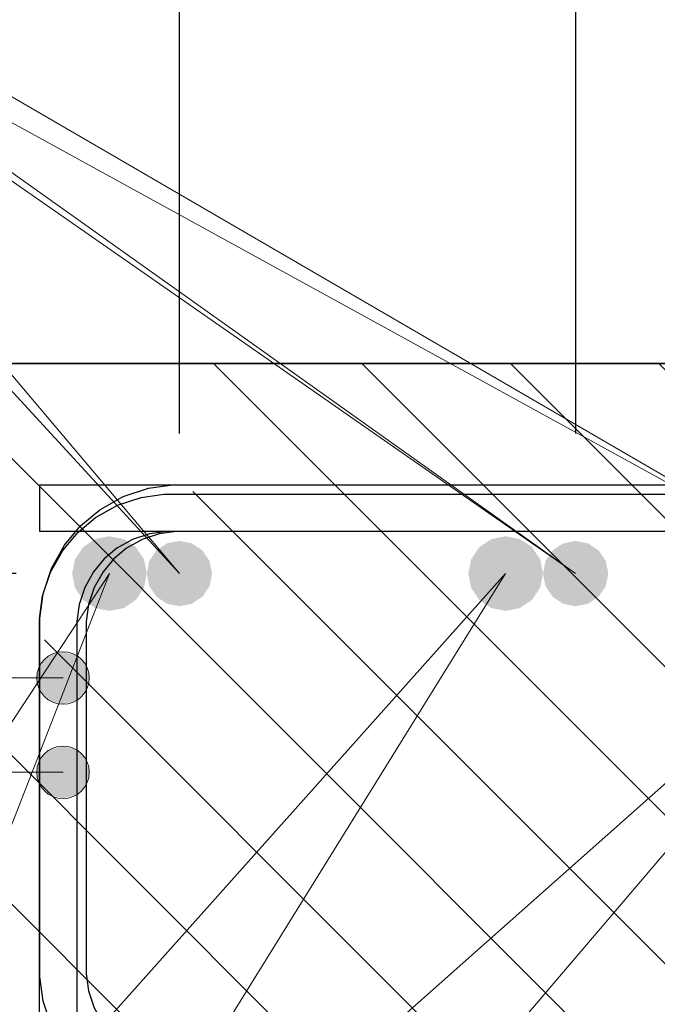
# Model space of a CAD drawing. Header units: metres. Extents: x -38 to 93, y -15 to 21.
# Tile 65 of 152: x 72.151 to 72.288, y 5.469 to 5.68. Entities that reach past the tile are written whole.
import ezdxf

# ---------------------------------------------------------------- set-up
doc = ezdxf.new("R2010")
doc.units = ezdxf.units.M
doc.header["$PDMODE"] = 65
for name, color, linetype, lineweight in [('XR$4$Арм. стержнями верхней зоны', 180, 'Continuous', 35), ('XR$4$Арм.стержн. Арматура края', 96, 'Continuous', 35), ('XR$4$Арм.стержн. Доп. арматура', 180, 'Continuous', 35), ('XR$4$Арм.стержн. Хомут', 240, 'Continuous', 35), ('XR$4$Арм.стержн.горизонт. 1', 180, 'Continuous', 35), ('XR$4$Размерная линия (1)', 7, 'Continuous', 13), ('XR$6$Арм. стержнями верхней зоны', 180, 'Continuous', 35), ('XR$6$Арм.стержн. Арматура края', 96, 'Continuous', 35), ('XR$6$Арм.стержн. Доп. арматура', 180, 'Continuous', 35), ('XR$6$Арм.стержн. Хомут', 240, 'Continuous', 35), ('XR$6$Арм.стержн.горизонт. 1', 180, 'Continuous', 35), ('XR$6$Размерная линия (1)', 7, 'Continuous', 13)]:
    doc.layers.add(name, color=color, linetype=linetype, lineweight=lineweight)
doc.styles.add('ISOCPEUR', font='txt')
doc.dimstyles.new('DIMSTYLE_11', dxfattribs={"dimtxt": 0.03, "dimasz": 0.03, "dimexe": 0, "dimexo": 0, "dimgap": 0.015, "dimtad": 2, "dimdec": 0, "dimlfac": 1000, "dimrnd": 1, "dimzin": 12, "dimdsep": 46, "dimtxsty": 'ISOCPEUR', "dimblk1": 'ALL_ML_STRICH', "dimblk2": 'ALL_ML_STRICH', "dimsah": 1, "dimcen": 0, "dimclrd": 7, "dimclre": 256, "dimclrt": 7, "dimadec": 0, "dimazin": 0, "dimtfac": 1, "dimtdec": 0, "dimtix": 1, "dimtmove": 2, "dimatfit": 3, "dimfxl": 0, "dimtvp": 1.2, "dimtzin": 0, "dimlwd": 0, "dimlwe": -3, "dimarcsym": 0})
doc.dimstyles.new('DIMSTYLE_12', dxfattribs={"dimtxt": 0.03, "dimasz": 0.03, "dimexe": 0, "dimexo": 0, "dimgap": 0.015, "dimtad": 2, "dimdec": 0, "dimlfac": 1000, "dimrnd": 1, "dimzin": 12, "dimdsep": 46, "dimtxsty": 'ISOCPEUR', "dimblk1": 'ALL_ML_STRICH', "dimblk2": 'ALL_ML_STRICH', "dimsah": 1, "dimcen": 0, "dimclrd": 7, "dimclre": 256, "dimclrt": 7, "dimadec": 0, "dimazin": 0, "dimtfac": 1, "dimtdec": 0, "dimtix": 1, "dimtmove": 2, "dimatfit": 3, "dimfxl": 0, "dimtzin": 0, "dimlwd": 0, "dimlwe": -3, "dimarcsym": 0})
doc.dimstyles.new('DIMSTYLE_15', dxfattribs={"dimtxt": 0.03, "dimasz": 0.03, "dimexe": 0, "dimexo": 0, "dimgap": 0.015, "dimtad": 2, "dimdec": 0, "dimlfac": 1000, "dimrnd": 5, "dimzin": 12, "dimdsep": 46, "dimtxsty": 'ISOCPEUR', "dimblk1": 'ALL_ML_STRICH', "dimblk2": 'ALL_ML_STRICH', "dimsah": 1, "dimcen": 0, "dimclrd": 7, "dimclre": 256, "dimclrt": 7, "dimadec": 0, "dimazin": 0, "dimtfac": 1, "dimtdec": 0, "dimtix": 1, "dimtmove": 2, "dimatfit": 3, "dimfxl": 0, "dimtvp": 1.2, "dimtzin": 0, "dimlwd": 0, "dimlwe": -3, "dimarcsym": 0})
doc.dimstyles.new('DIMSTYLE_16', dxfattribs={"dimtxt": 0.03, "dimasz": 0.03, "dimexe": 0, "dimexo": 0, "dimgap": 0.015, "dimtad": 2, "dimdec": 0, "dimlfac": 1000, "dimrnd": 5, "dimzin": 12, "dimdsep": 46, "dimtxsty": 'ISOCPEUR', "dimblk1": 'ALL_ML_STRICH', "dimblk2": 'ALL_ML_STRICH', "dimsah": 1, "dimcen": 0, "dimclrd": 7, "dimclre": 256, "dimclrt": 7, "dimadec": 0, "dimazin": 0, "dimtfac": 1, "dimtdec": 0, "dimtix": 1, "dimtmove": 2, "dimatfit": 3, "dimfxl": 0, "dimtzin": 0, "dimlwd": 0, "dimlwe": -3, "dimarcsym": 0})
pattern_1 = [(135, (0, 0), (-0.031819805, -0.031819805), [0.4, -0.05, 0, -0.05]), (135, (-0.01591, -0.01591), (-0.031819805, -0.031819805), [0.8, -0.1, 0.1, -0.1])]

# ---------------------------------------------------------------- blocks, each defined once
blk = doc.blocks.new('ALL_ML_STRICH')
at = {"color": 0, "linetype": 'ByBlock', "lineweight": -2}
for p, q in [((0, -0.5), (0, 0.5)), ((-0.3, -0.3), (0.3, 0.3)), ((-1, 0), (0.5, 0))]:
    blk.add_line(p, q, dxfattribs=at)
blk = doc.blocks.new('*D177')
at = {"layer": 'DEFPOINTS', "color": 7, "linetype": 'Continuous', "lineweight": 13, "transparency": 33554687}
for p in [(72.13074, 5.69355), (72.13074, 5.60648), (72.18574, 5.57148)]:
    blk.add_point(p, dxfattribs=at)
at = {"layer": 'XR$4$Размерная линия (1)', "color": 9, "linetype": 'Continuous', "lineweight": -2, "true_color": 0xc7c7c7, "transparency": 33554687}
for p, q in [((72.13074, 5.62648), (72.13074, 5.69355)), ((72.18574, 5.59148), (72.18574, 5.69355))]:
    blk.add_line(p, q, dxfattribs=at)
at = {"layer": 'XR$4$Размерная линия (1)', "color": 7, "linetype": 'Continuous', "lineweight": -2, "transparency": 33554687}
blk.add_line((72.13074, 5.69355), (72.18574, 5.69355), dxfattribs=at)
at = {"layer": 'XR$4$Размерная линия (1)', "color": 7, "linetype": 'Continuous', "lineweight": 13, "transparency": 33554687, "xscale": 0.03, "yscale": 0.03, "zscale": 0.03, "rotation": 180}
blk.add_blockref('ALL_ML_STRICH', (72.13074, 5.69355), dxfattribs=at)
at = {"layer": 'XR$4$Размерная линия (1)', "color": 7, "linetype": 'Continuous', "lineweight": 13, "transparency": 33554687, "xscale": 0.03, "yscale": 0.03, "zscale": 0.03}
blk.add_blockref('ALL_ML_STRICH', (72.18574, 5.69355), dxfattribs=at)
at = {"layer": 'XR$4$Размерная линия (1)', "color": 7, "linetype": 'Continuous', "lineweight": 13, "transparency": 33554687, "insert": (72.21201, 5.76742), "char_height": 0.03, "width": 0.06, "attachment_point": 5, "style": 'ISOCPEUR'}
blk.add_mtext('\\A1;{55}', dxfattribs=at)
blk = doc.blocks.new('*D178')
at = {"layer": 'DEFPOINTS', "color": 7, "linetype": 'Continuous', "lineweight": 13, "transparency": 33554687}
for p in [(72.18574, 5.69355), (72.18574, 5.57148), (72.27066, 5.57148)]:
    blk.add_point(p, dxfattribs=at)
at = {"layer": 'XR$4$Размерная линия (1)', "color": 9, "linetype": 'Continuous', "lineweight": -2, "true_color": 0xc7c7c7, "transparency": 33554687}
for p, q in [((72.18574, 5.59148), (72.18574, 5.69355)), ((72.27066, 5.59148), (72.27066, 5.69355))]:
    blk.add_line(p, q, dxfattribs=at)
at = {"layer": 'XR$4$Размерная линия (1)', "color": 7, "linetype": 'Continuous', "lineweight": -2, "transparency": 33554687}
blk.add_line((72.18574, 5.69355), (72.27066, 5.69355), dxfattribs=at)
at = {"layer": 'XR$4$Размерная линия (1)', "color": 7, "linetype": 'Continuous', "lineweight": 13, "transparency": 33554687, "xscale": 0.03, "yscale": 0.03, "zscale": 0.03, "rotation": 180}
blk.add_blockref('ALL_ML_STRICH', (72.18574, 5.69355), dxfattribs=at)
at = {"layer": 'XR$4$Размерная линия (1)', "color": 7, "linetype": 'Continuous', "lineweight": 13, "transparency": 33554687, "xscale": 0.03, "yscale": 0.03, "zscale": 0.03}
blk.add_blockref('ALL_ML_STRICH', (72.27066, 5.69355), dxfattribs=at)
at = {"layer": 'XR$4$Размерная линия (1)', "color": 7, "linetype": 'Continuous', "lineweight": 13, "transparency": 33554687, "insert": (72.2297, 5.71605), "char_height": 0.03, "width": 0.06, "attachment_point": 5, "style": 'ISOCPEUR'}
blk.add_mtext('\\A1;{85}', dxfattribs=at)
blk = doc.blocks.new('*D179')
at = {"layer": 'DEFPOINTS', "color": 7, "linetype": 'Continuous', "lineweight": 13, "transparency": 33554687}
for p in [(72.27066, 5.69355), (72.27066, 5.57148), (72.32574, 5.57148)]:
    blk.add_point(p, dxfattribs=at)
at = {"layer": 'XR$4$Размерная линия (1)', "color": 9, "linetype": 'Continuous', "lineweight": -2, "true_color": 0xc7c7c7, "transparency": 33554687}
for p, q in [((72.27066, 5.59148), (72.27066, 5.69355)), ((72.32574, 5.59148), (72.32574, 5.69355))]:
    blk.add_line(p, q, dxfattribs=at)
at = {"layer": 'XR$4$Размерная линия (1)', "color": 7, "linetype": 'Continuous', "lineweight": -2, "transparency": 33554687}
blk.add_line((72.27066, 5.69355), (72.32574, 5.69355), dxfattribs=at)
at = {"layer": 'XR$4$Размерная линия (1)', "color": 7, "linetype": 'Continuous', "lineweight": 13, "transparency": 33554687, "xscale": 0.03, "yscale": 0.03, "zscale": 0.03, "rotation": 180}
blk.add_blockref('ALL_ML_STRICH', (72.27066, 5.69355), dxfattribs=at)
at = {"layer": 'XR$4$Размерная линия (1)', "color": 7, "linetype": 'Continuous', "lineweight": 13, "transparency": 33554687, "xscale": 0.03, "yscale": 0.03, "zscale": 0.03}
blk.add_blockref('ALL_ML_STRICH', (72.32574, 5.69355), dxfattribs=at)
at = {"layer": 'XR$4$Размерная линия (1)', "color": 7, "linetype": 'Continuous', "lineweight": 13, "transparency": 33554687, "insert": (72.36426, 5.71675), "char_height": 0.03, "width": 0.06, "attachment_point": 5, "style": 'ISOCPEUR'}
blk.add_mtext('\\A1;{55}', dxfattribs=at)
blk = doc.blocks.new('*D277')
at = {"layer": 'DEFPOINTS', "color": 7, "linetype": 'Continuous', "lineweight": 13, "transparency": 33554687}
for p in [(72.1707, 5.56148), (72.08543, 5.44148), (72.1707, 5.44148)]:
    blk.add_point(p, dxfattribs=at)
at = {"layer": 'XR$4$Размерная линия (1)', "color": 9, "linetype": 'Continuous', "lineweight": -2, "true_color": 0xc7c7c7, "transparency": 33554687}
for p, q in [((72.1507, 5.56148), (72.08543, 5.56148)), ((72.1507, 5.44148), (72.08543, 5.44148))]:
    blk.add_line(p, q, dxfattribs=at)
at = {"layer": 'XR$4$Размерная линия (1)', "color": 7, "linetype": 'Continuous', "lineweight": -2, "transparency": 33554687}
blk.add_line((72.08543, 5.44148), (72.08543, 5.56148), dxfattribs=at)
at = {"layer": 'XR$4$Размерная линия (1)', "color": 7, "linetype": 'Continuous', "lineweight": 13, "transparency": 33554687, "xscale": 0.03, "yscale": 0.03, "zscale": 0.03}
for p, rotation in [((72.08543, 5.56148), 90), ((72.08543, 5.44148), 270)]:
    blk.add_blockref('ALL_ML_STRICH', p, dxfattribs=dict(at, rotation=rotation))
at = {"layer": 'XR$4$Размерная линия (1)', "color": 7, "linetype": 'Continuous', "lineweight": 13, "transparency": 33554687, "insert": (72.06293, 5.50598), "char_height": 0.03, "width": 0.09, "attachment_point": 5, "rotation": 90, "style": 'ISOCPEUR'}
blk.add_mtext('\\A1;{120}', dxfattribs=at)
blk = doc.blocks.new('*D278')
at = {"layer": 'DEFPOINTS', "color": 7, "linetype": 'Continuous', "lineweight": 13, "transparency": 33554687}
for p in [(72.13074, 5.60648), (72.08543, 5.56148), (72.1707, 5.56148)]:
    blk.add_point(p, dxfattribs=at)
at = {"layer": 'XR$4$Размерная линия (1)', "color": 9, "linetype": 'Continuous', "lineweight": -2, "true_color": 0xc7c7c7, "transparency": 33554687}
for p, q in [((72.11074, 5.60648), (72.08543, 5.60648)), ((72.1507, 5.56148), (72.08543, 5.56148))]:
    blk.add_line(p, q, dxfattribs=at)
at = {"layer": 'XR$4$Размерная линия (1)', "color": 7, "linetype": 'Continuous', "lineweight": -2, "transparency": 33554687}
blk.add_line((72.08543, 5.56148), (72.08543, 5.60648), dxfattribs=at)
at = {"layer": 'XR$4$Размерная линия (1)', "color": 7, "linetype": 'Continuous', "lineweight": 13, "transparency": 33554687, "xscale": 0.03, "yscale": 0.03, "zscale": 0.03}
for p, rotation in [((72.08543, 5.60648), 90), ((72.08543, 5.56148), 270)]:
    blk.add_blockref('ALL_ML_STRICH', p, dxfattribs=dict(at, rotation=rotation))
at = {"layer": 'XR$4$Размерная линия (1)', "color": 7, "linetype": 'Continuous', "lineweight": 13, "transparency": 33554687, "insert": (72.06303, 5.64877), "char_height": 0.03, "width": 0.06, "attachment_point": 5, "rotation": 90, "style": 'ISOCPEUR'}
blk.add_mtext('\\A1;{45}', dxfattribs=at)
blk = doc.blocks.new('*D772')
at = {"layer": 'DEFPOINTS', "color": 7, "linetype": 'Continuous', "lineweight": 13, "transparency": 33554687}
for p in [(72.13074, 5.69355), (72.13074, 5.60648), (72.18574, 5.57148)]:
    blk.add_point(p, dxfattribs=at)
at = {"layer": 'XR$6$Размерная линия (1)', "color": 9, "linetype": 'Continuous', "lineweight": -2, "true_color": 0xc7c7c7, "transparency": 33554687}
for p, q in [((72.13074, 5.62648), (72.13074, 5.69355)), ((72.18574, 5.59148), (72.18574, 5.69355))]:
    blk.add_line(p, q, dxfattribs=at)
at = {"layer": 'XR$6$Размерная линия (1)', "color": 7, "linetype": 'Continuous', "lineweight": -2, "transparency": 33554687}
blk.add_line((72.13074, 5.69355), (72.18574, 5.69355), dxfattribs=at)
at = {"layer": 'XR$6$Размерная линия (1)', "color": 7, "linetype": 'Continuous', "lineweight": 13, "transparency": 33554687, "xscale": 0.03, "yscale": 0.03, "zscale": 0.03, "rotation": 180}
blk.add_blockref('ALL_ML_STRICH', (72.13074, 5.69355), dxfattribs=at)
at = {"layer": 'XR$6$Размерная линия (1)', "color": 7, "linetype": 'Continuous', "lineweight": 13, "transparency": 33554687, "xscale": 0.03, "yscale": 0.03, "zscale": 0.03}
blk.add_blockref('ALL_ML_STRICH', (72.18574, 5.69355), dxfattribs=at)
at = {"layer": 'XR$6$Размерная линия (1)', "color": 7, "linetype": 'Continuous', "lineweight": 13, "transparency": 33554687, "insert": (72.21201, 5.76742), "char_height": 0.03, "width": 0.06, "attachment_point": 5, "style": 'ISOCPEUR'}
blk.add_mtext('\\A1;{55}', dxfattribs=at)
blk = doc.blocks.new('*D773')
at = {"layer": 'DEFPOINTS', "color": 7, "linetype": 'Continuous', "lineweight": 13, "transparency": 33554687}
for p in [(72.18574, 5.69355), (72.18574, 5.57148), (72.27066, 5.57148)]:
    blk.add_point(p, dxfattribs=at)
at = {"layer": 'XR$6$Размерная линия (1)', "color": 9, "linetype": 'Continuous', "lineweight": -2, "true_color": 0xc7c7c7, "transparency": 33554687}
for p, q in [((72.18574, 5.59148), (72.18574, 5.69355)), ((72.27066, 5.59148), (72.27066, 5.69355))]:
    blk.add_line(p, q, dxfattribs=at)
at = {"layer": 'XR$6$Размерная линия (1)', "color": 7, "linetype": 'Continuous', "lineweight": -2, "transparency": 33554687}
blk.add_line((72.18574, 5.69355), (72.27066, 5.69355), dxfattribs=at)
at = {"layer": 'XR$6$Размерная линия (1)', "color": 7, "linetype": 'Continuous', "lineweight": 13, "transparency": 33554687, "xscale": 0.03, "yscale": 0.03, "zscale": 0.03, "rotation": 180}
blk.add_blockref('ALL_ML_STRICH', (72.18574, 5.69355), dxfattribs=at)
at = {"layer": 'XR$6$Размерная линия (1)', "color": 7, "linetype": 'Continuous', "lineweight": 13, "transparency": 33554687, "xscale": 0.03, "yscale": 0.03, "zscale": 0.03}
blk.add_blockref('ALL_ML_STRICH', (72.27066, 5.69355), dxfattribs=at)
at = {"layer": 'XR$6$Размерная линия (1)', "color": 7, "linetype": 'Continuous', "lineweight": 13, "transparency": 33554687, "insert": (72.2297, 5.71605), "char_height": 0.03, "width": 0.06, "attachment_point": 5, "style": 'ISOCPEUR'}
blk.add_mtext('\\A1;{85}', dxfattribs=at)
blk = doc.blocks.new('*D774')
at = {"layer": 'DEFPOINTS', "color": 7, "linetype": 'Continuous', "lineweight": 13, "transparency": 33554687}
for p in [(72.27066, 5.69355), (72.27066, 5.57148), (72.32574, 5.57148)]:
    blk.add_point(p, dxfattribs=at)
at = {"layer": 'XR$6$Размерная линия (1)', "color": 9, "linetype": 'Continuous', "lineweight": -2, "true_color": 0xc7c7c7, "transparency": 33554687}
for p, q in [((72.27066, 5.59148), (72.27066, 5.69355)), ((72.32574, 5.59148), (72.32574, 5.69355))]:
    blk.add_line(p, q, dxfattribs=at)
at = {"layer": 'XR$6$Размерная линия (1)', "color": 7, "linetype": 'Continuous', "lineweight": -2, "transparency": 33554687}
blk.add_line((72.27066, 5.69355), (72.32574, 5.69355), dxfattribs=at)
at = {"layer": 'XR$6$Размерная линия (1)', "color": 7, "linetype": 'Continuous', "lineweight": 13, "transparency": 33554687, "xscale": 0.03, "yscale": 0.03, "zscale": 0.03, "rotation": 180}
blk.add_blockref('ALL_ML_STRICH', (72.27066, 5.69355), dxfattribs=at)
at = {"layer": 'XR$6$Размерная линия (1)', "color": 7, "linetype": 'Continuous', "lineweight": 13, "transparency": 33554687, "xscale": 0.03, "yscale": 0.03, "zscale": 0.03}
blk.add_blockref('ALL_ML_STRICH', (72.32574, 5.69355), dxfattribs=at)
at = {"layer": 'XR$6$Размерная линия (1)', "color": 7, "linetype": 'Continuous', "lineweight": 13, "transparency": 33554687, "insert": (72.36426, 5.71675), "char_height": 0.03, "width": 0.06, "attachment_point": 5, "style": 'ISOCPEUR'}
blk.add_mtext('\\A1;{55}', dxfattribs=at)
blk = doc.blocks.new('*D861')
at = {"layer": 'DEFPOINTS', "color": 7, "linetype": 'Continuous', "lineweight": 13, "transparency": 33554687}
for p in [(72.1707, 5.56148), (72.08543, 5.44148), (72.1707, 5.44148)]:
    blk.add_point(p, dxfattribs=at)
at = {"layer": 'XR$6$Размерная линия (1)', "color": 9, "linetype": 'Continuous', "lineweight": -2, "true_color": 0xc7c7c7, "transparency": 33554687}
for p, q in [((72.1507, 5.56148), (72.08543, 5.56148)), ((72.1507, 5.44148), (72.08543, 5.44148))]:
    blk.add_line(p, q, dxfattribs=at)
at = {"layer": 'XR$6$Размерная линия (1)', "color": 7, "linetype": 'Continuous', "lineweight": -2, "transparency": 33554687}
blk.add_line((72.08543, 5.44148), (72.08543, 5.56148), dxfattribs=at)
at = {"layer": 'XR$6$Размерная линия (1)', "color": 7, "linetype": 'Continuous', "lineweight": 13, "transparency": 33554687, "xscale": 0.03, "yscale": 0.03, "zscale": 0.03}
for p, rotation in [((72.08543, 5.56148), 90), ((72.08543, 5.44148), 270)]:
    blk.add_blockref('ALL_ML_STRICH', p, dxfattribs=dict(at, rotation=rotation))
at = {"layer": 'XR$6$Размерная линия (1)', "color": 7, "linetype": 'Continuous', "lineweight": 13, "transparency": 33554687, "insert": (72.06293, 5.50598), "char_height": 0.03, "width": 0.09, "attachment_point": 5, "rotation": 90, "style": 'ISOCPEUR'}
blk.add_mtext('\\A1;{120}', dxfattribs=at)
blk = doc.blocks.new('*D862')
at = {"layer": 'DEFPOINTS', "color": 7, "linetype": 'Continuous', "lineweight": 13, "transparency": 33554687}
for p in [(72.13074, 5.60648), (72.08543, 5.56148), (72.1707, 5.56148)]:
    blk.add_point(p, dxfattribs=at)
at = {"layer": 'XR$6$Размерная линия (1)', "color": 9, "linetype": 'Continuous', "lineweight": -2, "true_color": 0xc7c7c7, "transparency": 33554687}
for p, q in [((72.11074, 5.60648), (72.08543, 5.60648)), ((72.1507, 5.56148), (72.08543, 5.56148))]:
    blk.add_line(p, q, dxfattribs=at)
at = {"layer": 'XR$6$Размерная линия (1)', "color": 7, "linetype": 'Continuous', "lineweight": -2, "transparency": 33554687}
blk.add_line((72.08543, 5.56148), (72.08543, 5.60648), dxfattribs=at)
at = {"layer": 'XR$6$Размерная линия (1)', "color": 7, "linetype": 'Continuous', "lineweight": 13, "transparency": 33554687, "xscale": 0.03, "yscale": 0.03, "zscale": 0.03}
for p, rotation in [((72.08543, 5.60648), 90), ((72.08543, 5.56148), 270)]:
    blk.add_blockref('ALL_ML_STRICH', p, dxfattribs=dict(at, rotation=rotation))
at = {"layer": 'XR$6$Размерная линия (1)', "color": 7, "linetype": 'Continuous', "lineweight": 13, "transparency": 33554687, "insert": (72.06303, 5.64877), "char_height": 0.03, "width": 0.06, "attachment_point": 5, "rotation": 90, "style": 'ISOCPEUR'}
blk.add_mtext('\\A1;{45}', dxfattribs=at)

msp = doc.modelspace()

# ---------------------------------------------------------------- hatches: boundary and pattern name
at = {"linetype": 'Continuous', "lineweight": 25, "transparency": 33554687}
h = msp.add_hatch(dxfattribs=at)
h.set_pattern_fill('__________540', scale=0.015, style=0, pattern_type=2)
h.set_pattern_definition(pattern_1)
h.paths.add_polyline_path([(72.38074, 5.60648), (72.13074, 5.60648), (72.13074, 5.30648), (72.38074, 5.30648)], flags=0)
h = msp.add_hatch(dxfattribs=at)
h.set_pattern_fill('__________540', scale=0.015, style=0, pattern_type=2)
h.set_pattern_definition(pattern_1)
h.paths.add_polyline_path([(72.38074, 5.60648), (72.13074, 5.60648), (72.13074, 5.30648), (72.38074, 5.30648)], flags=0)
at = {"layer": 'XR$4$Арм.стержн. Арматура края', "linetype": 'Continuous', "lineweight": 13, "transparency": 33554687}
for points in [[(72.15793, 5.52373), (72.16074, 5.51327), (72.16074, 5.52452)], [(72.16074, 5.52452), (72.16074, 5.51327), (72.16355, 5.51406)], [(72.16074, 5.52452), (72.16355, 5.51406), (72.16355, 5.52373)], [(72.1559, 5.51608), (72.1559, 5.52171), (72.15511, 5.5189)], [(72.1559, 5.52171), (72.15793, 5.51406), (72.15793, 5.52373)], [(72.1559, 5.52171), (72.1559, 5.51608), (72.15793, 5.51406)], [(72.15793, 5.52373), (72.15793, 5.51406), (72.16074, 5.51327)], [(72.16355, 5.52373), (72.16355, 5.51406), (72.16558, 5.51608)], [(72.16355, 5.52373), (72.16558, 5.51608), (72.16558, 5.52171)], [(72.16558, 5.52171), (72.16558, 5.51608), (72.16636, 5.5189)]]:
    msp.add_hatch(color=7, dxfattribs=at).paths.add_polyline_path(points)
at = {"layer": 'XR$4$Арм.стержн. Доп. арматура', "linetype": 'Continuous', "lineweight": 50, "transparency": 33554687}
for points in [[(72.1927, 5.56148), (72.19217, 5.56416), (72.19065, 5.56643), (72.18838, 5.56795), (72.1857, 5.56848), (72.18302, 5.56795), (72.18075, 5.56643), (72.17923, 5.56416), (72.1787, 5.56148), (72.17923, 5.5588), (72.18075, 5.55653), (72.18302, 5.55501), (72.1857, 5.55448), (72.18838, 5.55501), (72.19065, 5.55653), (72.19217, 5.5588)], [(72.27763, 5.56148), (72.27709, 5.56416), (72.27557, 5.56643), (72.2733, 5.56795), (72.27063, 5.56848), (72.26795, 5.56795), (72.26568, 5.56643), (72.26416, 5.56416), (72.26363, 5.56148), (72.26416, 5.5588), (72.26568, 5.55653), (72.26795, 5.55501), (72.27063, 5.55448), (72.2733, 5.55501), (72.27557, 5.55653), (72.27709, 5.5588)]]:
    msp.add_hatch(color=7, dxfattribs=at).paths.add_polyline_path(points)
at = {"layer": 'XR$4$Арм.стержн.горизонт. 1', "linetype": 'Continuous', "lineweight": 50, "transparency": 33554687}
for points in [[(72.1787, 5.56148), (72.17809, 5.56454), (72.17636, 5.56714), (72.17376, 5.56887), (72.1707, 5.56948), (72.16764, 5.56887), (72.16504, 5.56714), (72.16331, 5.56454), (72.1627, 5.56148), (72.16331, 5.55842), (72.16504, 5.55582), (72.16764, 5.55409), (72.1707, 5.55348), (72.17376, 5.55409), (72.17636, 5.55582), (72.17809, 5.55842)], [(72.26363, 5.56148), (72.26302, 5.56454), (72.26128, 5.56714), (72.25869, 5.56887), (72.25563, 5.56948), (72.25256, 5.56887), (72.24997, 5.56714), (72.24823, 5.56454), (72.24763, 5.56148), (72.24823, 5.55842), (72.24997, 5.55582), (72.25256, 5.55409), (72.25563, 5.55348), (72.25869, 5.55409), (72.26128, 5.55582), (72.26302, 5.55842)]]:
    msp.add_hatch(color=7, dxfattribs=at).paths.add_polyline_path(points)
at = {"layer": 'XR$6$Арм.стержн. Арматура края', "linetype": 'Continuous', "lineweight": 13, "transparency": 33554687}
for points in [[(72.1559, 5.54192), (72.15793, 5.53427), (72.15793, 5.54395)], [(72.15793, 5.54395), (72.16074, 5.53348), (72.16074, 5.54473)], [(72.15793, 5.54395), (72.15793, 5.53427), (72.16074, 5.53348)], [(72.16074, 5.54473), (72.16074, 5.53348), (72.16355, 5.53427)], [(72.16074, 5.54473), (72.16355, 5.53427), (72.16355, 5.54395)], [(72.16355, 5.54395), (72.16355, 5.53427), (72.16558, 5.5363)], [(72.16355, 5.54395), (72.16558, 5.5363), (72.16558, 5.54192)], [(72.1559, 5.5363), (72.1559, 5.54192), (72.15511, 5.53911)], [(72.1559, 5.54192), (72.1559, 5.5363), (72.15793, 5.53427)], [(72.16558, 5.54192), (72.16558, 5.5363), (72.16636, 5.53911)]]:
    msp.add_hatch(color=7, dxfattribs=at).paths.add_polyline_path(points)
at = {"layer": 'XR$6$Арм.стержн. Доп. арматура', "linetype": 'Continuous', "lineweight": 50, "transparency": 33554687}
for points in [[(72.1927, 5.56148), (72.19217, 5.56416), (72.19065, 5.56643), (72.18838, 5.56795), (72.1857, 5.56848), (72.18302, 5.56795), (72.18075, 5.56643), (72.17923, 5.56416), (72.1787, 5.56148), (72.17923, 5.5588), (72.18075, 5.55653), (72.18302, 5.55501), (72.1857, 5.55448), (72.18838, 5.55501), (72.19065, 5.55653), (72.19217, 5.5588)], [(72.27763, 5.56148), (72.27709, 5.56416), (72.27557, 5.56643), (72.2733, 5.56795), (72.27063, 5.56848), (72.26795, 5.56795), (72.26568, 5.56643), (72.26416, 5.56416), (72.26363, 5.56148), (72.26416, 5.5588), (72.26568, 5.55653), (72.26795, 5.55501), (72.27063, 5.55448), (72.2733, 5.55501), (72.27557, 5.55653), (72.27709, 5.5588)]]:
    msp.add_hatch(color=7, dxfattribs=at).paths.add_polyline_path(points)
at = {"layer": 'XR$6$Арм.стержн.горизонт. 1', "linetype": 'Continuous', "lineweight": 50, "transparency": 33554687}
for points in [[(72.1787, 5.56148), (72.17809, 5.56454), (72.17636, 5.56714), (72.17376, 5.56887), (72.1707, 5.56948), (72.16764, 5.56887), (72.16504, 5.56714), (72.16331, 5.56454), (72.1627, 5.56148), (72.16331, 5.55842), (72.16504, 5.55582), (72.16764, 5.55409), (72.1707, 5.55348), (72.17376, 5.55409), (72.17636, 5.55582), (72.17809, 5.55842)], [(72.26363, 5.56148), (72.26302, 5.56454), (72.26128, 5.56714), (72.25869, 5.56887), (72.25563, 5.56948), (72.25256, 5.56887), (72.24997, 5.56714), (72.24823, 5.56454), (72.24763, 5.56148), (72.24823, 5.55842), (72.24997, 5.55582), (72.25256, 5.55409), (72.25563, 5.55348), (72.25869, 5.55409), (72.26128, 5.55582), (72.26302, 5.55842)]]:
    msp.add_hatch(color=7, dxfattribs=at).paths.add_polyline_path(points)

# ---------------------------------------------------------------- linework, layer by layer
at = {"color": 7, "linetype": 'Continuous', "lineweight": 35, "transparency": 33554687}
msp.add_line((72.38074, 5.60648), (72.13074, 5.60648), dxfattribs=at)
msp.add_line((72.38074, 5.60648), (72.13074, 5.60648), dxfattribs=at)
at = {"layer": 'XR$4$Арм. стержнями верхней зоны', "color": 4, "linetype": 'Continuous', "lineweight": 25, "transparency": 33554687}
msp.add_lwpolyline([(72.15574, 5.58048), (72.56791, 5.58048), (72.56791, 5.57048), (72.15574, 5.57048), (72.15574, 5.58048)], dxfattribs=at)
at = {"layer": 'XR$4$Арм.стержн. Арматура края', "color": 7, "linetype": 'Continuous', "lineweight": 13, "transparency": 33554687}
for p, q in [((72.16074, 5.52452), (72.16074, 5.52452)), ((72.01496, 5.5189), (72.16074, 5.5189)), ((72.15511, 5.5189), (72.15511, 5.5189)), ((72.16636, 5.5189), (72.16636, 5.5189)), ((72.16074, 5.51327), (72.16074, 5.51327))]:
    msp.add_line(p, q, dxfattribs=at)
at = {"layer": 'XR$4$Арм.стержн. Арматура края', "color": 4, "linetype": 'Continuous', "lineweight": 25, "transparency": 33554687}
for points in [[(72.56791, 5.44648), (72.1843, 5.44648), (72.17909, 5.44721), (72.17365, 5.449), (72.16864, 5.45181), (72.16451, 5.45525), (72.16106, 5.45938), (72.15826, 5.46439), (72.15646, 5.46983), (72.15574, 5.47505), (72.15574, 5.55192), (72.15646, 5.55713), (72.15826, 5.56257), (72.16106, 5.56758), (72.16451, 5.57171), (72.16864, 5.57516), (72.17365, 5.57796), (72.17909, 5.57976), (72.1843, 5.58048), (72.56791, 5.58048)], [(72.56791, 5.57048), (72.185, 5.57048), (72.18136, 5.56998), (72.17769, 5.56877), (72.17434, 5.56689), (72.17161, 5.56461), (72.16933, 5.56188), (72.16745, 5.55853), (72.16624, 5.55486), (72.16574, 5.55122), (72.16574, 5.47574), (72.16624, 5.4721), (72.16745, 5.46844), (72.16933, 5.46508), (72.17161, 5.46235), (72.17434, 5.46008), (72.17769, 5.4582), (72.18136, 5.45699), (72.185, 5.45648), (72.56791, 5.45648)]]:
    msp.add_lwpolyline(points, dxfattribs=at)
at = {"layer": 'XR$4$Арм.стержн. Арматура края', "color": 7, "linetype": 'Continuous', "lineweight": 13, "transparency": 33554687}
msp.add_circle((72.16074, 5.5189), 0.00563, dxfattribs=at)
at = {"layer": 'XR$4$Арм.стержн. Доп. арматура', "color": 7, "linetype": 'Continuous', "lineweight": 13, "transparency": 33554687}
for q in [(72.3257, 5.56148), (72.1857, 5.56148), (72.27063, 5.56148)]:
    msp.add_line((72.02524, 5.73592), q, dxfattribs=at)
at = {"layer": 'XR$4$Арм.стержн. Хомут', "color": 40, "linetype": 'Continuous', "lineweight": 25, "transparency": 33554687}
for points in [[(72.1557, 5.35433), (72.1557, 5.5518), (72.15638, 5.55668), (72.15805, 5.56176), (72.16067, 5.56644), (72.16389, 5.57029), (72.16774, 5.57351), (72.17242, 5.57613), (72.1775, 5.5778), (72.18238, 5.57848), (72.32906, 5.57848), (72.33394, 5.5778), (72.33902, 5.57613), (72.3437, 5.57351), (72.34755, 5.57029), (72.35077, 5.56644), (72.35339, 5.56176), (72.35506, 5.55668), (72.35574, 5.5518), (72.35574, 5.35816)], [(72.1557, 5.35433), (72.1557, 5.5518), (72.15638, 5.55668), (72.15805, 5.56176), (72.16067, 5.56644), (72.16389, 5.57029), (72.16774, 5.57351), (72.17242, 5.57613), (72.1775, 5.5778), (72.18238, 5.57848), (72.32906, 5.57848), (72.33394, 5.5778), (72.33902, 5.57613), (72.3437, 5.57351), (72.34755, 5.57029), (72.35077, 5.56644), (72.35339, 5.56176), (72.35506, 5.55668), (72.35574, 5.5518), (72.35574, 5.35816)], [(72.34774, 5.35871), (72.34774, 5.55125), (72.34724, 5.55487), (72.34603, 5.55853), (72.34415, 5.56188), (72.34187, 5.56461), (72.33914, 5.56689), (72.33579, 5.56877), (72.33212, 5.56998), (72.32851, 5.57048), (72.18293, 5.57048), (72.17932, 5.56998), (72.17565, 5.56877), (72.1723, 5.56689), (72.16957, 5.56461), (72.16729, 5.56188), (72.16541, 5.55853), (72.1642, 5.55487), (72.1637, 5.55125), (72.1637, 5.35489)], [(72.34774, 5.35871), (72.34774, 5.55125), (72.34724, 5.55487), (72.34603, 5.55853), (72.34415, 5.56188), (72.34187, 5.56461), (72.33914, 5.56689), (72.33579, 5.56877), (72.33212, 5.56998), (72.32851, 5.57048), (72.18293, 5.57048), (72.17932, 5.56998), (72.17565, 5.56877), (72.1723, 5.56689), (72.16957, 5.56461), (72.16729, 5.56188), (72.16541, 5.55853), (72.1642, 5.55487), (72.1637, 5.55125), (72.1637, 5.35489)]]:
    msp.add_lwpolyline(points, dxfattribs=at)
at = {"layer": 'XR$4$Арм.стержн.горизонт. 1', "color": 7, "linetype": 'Continuous', "lineweight": 13, "transparency": 33554687}
for q in [(72.1707, 5.56148), (72.3407, 5.56148), (72.25563, 5.56148)]:
    msp.add_line((71.93277, 5.20031), q, dxfattribs=at)
at = {"layer": 'XR$6$Арм. стержнями верхней зоны', "color": 4, "linetype": 'Continuous', "lineweight": 25, "transparency": 33554687}
msp.add_lwpolyline([(72.15574, 5.58048), (72.56791, 5.58048), (72.56791, 5.57048), (72.15574, 5.57048), (72.15574, 5.58048)], dxfattribs=at)
at = {"layer": 'XR$6$Арм.стержн. Арматура края', "color": 7, "linetype": 'Continuous', "lineweight": 13, "transparency": 33554687}
for p, q in [((72.16074, 5.54473), (72.16074, 5.54473)), ((72.01922, 5.53911), (72.16074, 5.53911)), ((72.15511, 5.53911), (72.15511, 5.53911)), ((72.16636, 5.53911), (72.16636, 5.53911)), ((72.16074, 5.53348), (72.16074, 5.53348))]:
    msp.add_line(p, q, dxfattribs=at)
at = {"layer": 'XR$6$Арм.стержн. Арматура края', "color": 4, "linetype": 'Continuous', "lineweight": 25, "transparency": 33554687}
for points in [[(72.56791, 5.44648), (72.1843, 5.44648), (72.17909, 5.44721), (72.17365, 5.449), (72.16864, 5.45181), (72.16451, 5.45525), (72.16106, 5.45938), (72.15826, 5.46439), (72.15646, 5.46983), (72.15574, 5.47505), (72.15574, 5.55192), (72.15646, 5.55713), (72.15826, 5.56257), (72.16106, 5.56758), (72.16451, 5.57171), (72.16864, 5.57516), (72.17365, 5.57796), (72.17909, 5.57976), (72.1843, 5.58048), (72.56791, 5.58048)], [(72.56791, 5.57048), (72.185, 5.57048), (72.18136, 5.56998), (72.17769, 5.56877), (72.17434, 5.56689), (72.17161, 5.56461), (72.16933, 5.56188), (72.16745, 5.55853), (72.16624, 5.55486), (72.16574, 5.55122), (72.16574, 5.47574), (72.16624, 5.4721), (72.16745, 5.46844), (72.16933, 5.46508), (72.17161, 5.46235), (72.17434, 5.46008), (72.17769, 5.4582), (72.18136, 5.45699), (72.185, 5.45648), (72.56791, 5.45648)]]:
    msp.add_lwpolyline(points, dxfattribs=at)
at = {"layer": 'XR$6$Арм.стержн. Арматура края', "color": 7, "linetype": 'Continuous', "lineweight": 13, "transparency": 33554687}
msp.add_circle((72.16074, 5.53911), 0.00563, dxfattribs=at)
at = {"layer": 'XR$6$Арм.стержн. Доп. арматура', "color": 7, "linetype": 'Continuous', "lineweight": 13, "transparency": 33554687}
for q in [(72.3257, 5.56148), (72.27063, 5.56148), (72.1857, 5.56148)]:
    msp.add_line((72.06441, 5.70493), q, dxfattribs=at)
at = {"layer": 'XR$6$Арм.стержн. Хомут', "color": 40, "linetype": 'Continuous', "lineweight": 25, "transparency": 33554687}
for points in [[(72.1557, 5.35433), (72.1557, 5.5518), (72.15638, 5.55668), (72.15805, 5.56176), (72.16067, 5.56644), (72.16389, 5.57029), (72.16774, 5.57351), (72.17242, 5.57613), (72.1775, 5.5778), (72.18238, 5.57848), (72.32906, 5.57848), (72.33394, 5.5778), (72.33902, 5.57613), (72.3437, 5.57351), (72.34755, 5.57029), (72.35077, 5.56644), (72.35339, 5.56176), (72.35506, 5.55668), (72.35574, 5.5518), (72.35574, 5.35816)], [(72.1557, 5.35433), (72.1557, 5.5518), (72.15638, 5.55668), (72.15805, 5.56176), (72.16067, 5.56644), (72.16389, 5.57029), (72.16774, 5.57351), (72.17242, 5.57613), (72.1775, 5.5778), (72.18238, 5.57848), (72.32906, 5.57848), (72.33394, 5.5778), (72.33902, 5.57613), (72.3437, 5.57351), (72.34755, 5.57029), (72.35077, 5.56644), (72.35339, 5.56176), (72.35506, 5.55668), (72.35574, 5.5518), (72.35574, 5.35816)], [(72.34774, 5.35871), (72.34774, 5.55125), (72.34724, 5.55487), (72.34603, 5.55853), (72.34415, 5.56188), (72.34187, 5.56461), (72.33914, 5.56689), (72.33579, 5.56877), (72.33212, 5.56998), (72.32851, 5.57048), (72.18293, 5.57048), (72.17932, 5.56998), (72.17565, 5.56877), (72.1723, 5.56689), (72.16957, 5.56461), (72.16729, 5.56188), (72.16541, 5.55853), (72.1642, 5.55487), (72.1637, 5.55125), (72.1637, 5.35489)], [(72.34774, 5.35871), (72.34774, 5.55125), (72.34724, 5.55487), (72.34603, 5.55853), (72.34415, 5.56188), (72.34187, 5.56461), (72.33914, 5.56689), (72.33579, 5.56877), (72.33212, 5.56998), (72.32851, 5.57048), (72.18293, 5.57048), (72.17932, 5.56998), (72.17565, 5.56877), (72.1723, 5.56689), (72.16957, 5.56461), (72.16729, 5.56188), (72.16541, 5.55853), (72.1642, 5.55487), (72.1637, 5.55125), (72.1637, 5.35489)]]:
    msp.add_lwpolyline(points, dxfattribs=at)
at = {"layer": 'XR$6$Арм.стержн.горизонт. 1', "color": 7, "linetype": 'Continuous', "lineweight": 13, "transparency": 33554687}
for q in [(72.3407, 5.56148), (72.25563, 5.56148), (72.1707, 5.56148)]:
    msp.add_line((72.02729, 5.19353), q, dxfattribs=at)

# ---------------------------------------------------------------- dimensions: what is measured, and where the dimension line sits
at = {"layer": 'XR$4$Размерная линия (1)', "color": 7, "linetype": 'Continuous', "lineweight": 13, "transparency": 33554687}
for base, p1, p2, dimstyle, picture, middle in [((72.18574, 5.69355), (72.13074, 5.62648), (72.18574, 5.59148), 'DIMSTYLE_15', '*D177', (72.21201, 5.76742)), ((72.27066, 5.69355), (72.18574, 5.59148), (72.27066, 5.59148), 'DIMSTYLE_16', '*D178', (72.2297, 5.71605)), ((72.32574, 5.69355), (72.27066, 5.59148), (72.32574, 5.59148), 'DIMSTYLE_15', '*D179', (72.36426, 5.71675))]:
    dim = msp.add_linear_dim(base=base, p1=p1, p2=p2, dimstyle=dimstyle, override={"dimpost": '<>', "dimclrd": 7, "dimclre": 9, "dimclrt": 7, "dimlwd": 0, "dimlwe": 65533}, dxfattribs=at)
    dim.commit()
    dim.dimension.update_dxf_attribs({"geometry": picture, "text_midpoint": middle, "dimtype": 160})
for base, p1, p2, dimstyle, picture, middle in [((72.08543, 5.60648), (72.1507, 5.56148), (72.11074, 5.60648), 'DIMSTYLE_11', '*D278', (72.06303, 5.64877)), ((72.08543, 5.56148), (72.1507, 5.44148), (72.1507, 5.56148), 'DIMSTYLE_12', '*D277', (72.06293, 5.50598))]:
    dim = msp.add_linear_dim(base=base, p1=p1, p2=p2, angle=90, dimstyle=dimstyle, override={"dimpost": '<>', "dimclrd": 7, "dimclre": 9, "dimclrt": 7, "dimlwd": 0, "dimlwe": 65533}, dxfattribs=at)
    dim.commit()
    dim.dimension.update_dxf_attribs({"geometry": picture, "text_midpoint": middle, "dimtype": 160})
at = {"layer": 'XR$6$Размерная линия (1)', "color": 7, "linetype": 'Continuous', "lineweight": 13, "transparency": 33554687}
for base, p1, p2, dimstyle, picture, middle in [((72.18574, 5.69355), (72.13074, 5.62648), (72.18574, 5.59148), 'DIMSTYLE_15', '*D772', (72.21201, 5.76742)), ((72.27066, 5.69355), (72.18574, 5.59148), (72.27066, 5.59148), 'DIMSTYLE_16', '*D773', (72.2297, 5.71605)), ((72.32574, 5.69355), (72.27066, 5.59148), (72.32574, 5.59148), 'DIMSTYLE_15', '*D774', (72.36426, 5.71675))]:
    dim = msp.add_linear_dim(base=base, p1=p1, p2=p2, dimstyle=dimstyle, override={"dimpost": '<>', "dimclrd": 7, "dimclre": 9, "dimclrt": 7, "dimlwd": 0, "dimlwe": 65533}, dxfattribs=at)
    dim.commit()
    dim.dimension.update_dxf_attribs({"geometry": picture, "text_midpoint": middle, "dimtype": 160})
for base, p1, p2, dimstyle, picture, middle in [((72.08543, 5.60648), (72.1507, 5.56148), (72.11074, 5.60648), 'DIMSTYLE_11', '*D862', (72.06303, 5.64877)), ((72.08543, 5.56148), (72.1507, 5.44148), (72.1507, 5.56148), 'DIMSTYLE_12', '*D861', (72.06293, 5.50598))]:
    dim = msp.add_linear_dim(base=base, p1=p1, p2=p2, angle=90, dimstyle=dimstyle, override={"dimpost": '<>', "dimclrd": 7, "dimclre": 9, "dimclrt": 7, "dimlwd": 0, "dimlwe": 65533}, dxfattribs=at)
    dim.commit()
    dim.dimension.update_dxf_attribs({"geometry": picture, "text_midpoint": middle, "dimtype": 160})

doc.saveas('drawing.dxf')
